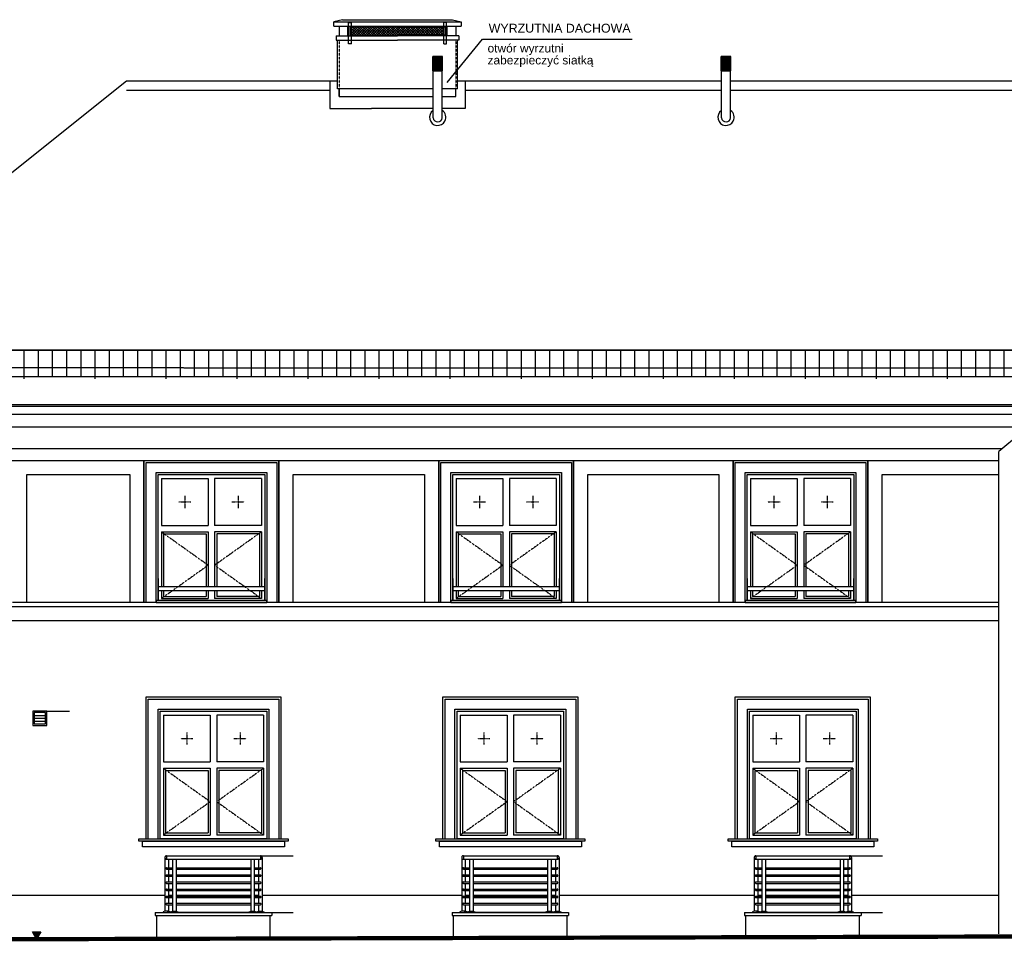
# Model space of a CAD drawing. Header units: inches. Extents: x -281236 to -70395, y 38777 to 102341.
# Tile 236 of 244: x -84571 to -83184, y 47983 to 49280. Entities that reach past the tile are written whole.
import ezdxf

# ---------------------------------------------------------------- set-up
doc = ezdxf.new("R2010")
doc.units = ezdxf.units.IN
doc.header["$MEASUREMENT"] = 0
doc.linetypes.add('DASHED', pattern=[0.75, 0.5, -0.25])
doc.linetypes.add('HIDDEN', pattern=[0.375, 0.25, -0.125])
doc.layers.get('0').update_dxf_attribs({"color": 101})
for name, color, linetype in [('Det--widok', 8, 'Continuous'), ('Fas--widok-cienka', 9, 'Continuous'), ('Fas--widok-glowna', 7, 'Continuous'), ('Fas-balustrada-widok', 64, 'Continuous'), ('Fas-kamien-hatch', 31, 'Continuous'), ('Fas-okno-hatch', 251, 'Continuous'), ('Fas-okno-widok', 8, 'Continuous'), ('Ins-kan', 54, 'Continuous'), ('L_CIENKA', 8, 'Continuous'), ('opis-drogowy', 7, 'Continuous'), ('Opis-spadki', 61, 'Continuous'), ('PRZERYWANA', 8, 'HIDDEN'), ('Pzt-uksztaltowanie terenu', 7, 'Continuous'), ('Sch-opis', 51, 'Continuous')]:
    doc.layers.add(name, color=color, linetype=linetype)
doc.styles.add('arial', font='ARIAL.TTF', dxfattribs={"width": 0.75})
doc.styles.add('TYTUL2', font='ARIAL.TTF')

# ---------------------------------------------------------------- blocks, each defined once
blk = doc.blocks.new('płotekśśśś')
at = {"layer": 'L_CIENKA'}
for p, q in [((0, 0), (200, 0)), ((0, 0), (0, -41.1)), ((200, 0), (200, -41.1)), ((0, -0.8), (200, -0.8)), ((20, -0.8), (20, -37.6)), ((40, -0.8), (40, -37.6)), ((60, -0.8), (60, -37.6)), ((80, -0.8), (80, -37.6)), ((100, -0.8), (100, -41.1)), ((120, -0.8), (120, -37.6)), ((140, -0.8), (140, -37.6)), ((160, -0.8), (160, -37.6)), ((180, -0.8), (180, -37.6)), ((0, -20.8), (0, -22.6)), ((0, -37.6), (200, -37.6))]:
    blk.add_line(p, q, dxfattribs=at)

msp = doc.modelspace()

# ---------------------------------------------------------------- hatches: boundary and pattern name
at = {"layer": 'Fas-okno-widok'}
h = msp.add_hatch(dxfattribs=at)
h.set_pattern_fill('ANSI32', color=256, scale=0.2, angle=45, style=0)
h.set_pattern_definition([(90, (296666.3265, 102357.4265), (-1.905, 3e-16), []), (90, (296666.9615, 102358.0615), (-1.905, 3e-16), [])])
h.paths.add_polyline_path([(-83975.28, 49228.31), (-83989.28, 49228.31), (-83989.28, 49208.31), (-83975.28, 49208.31)])
h = msp.add_hatch(dxfattribs=at)
h.set_pattern_fill('ANSI32', color=256, scale=0.2, angle=45, style=0)
h.set_pattern_definition([(90, (297072.3265, 102357.4265), (-1.905, 3e-16), []), (90, (297072.9615, 102358.0615), (-1.905, 3e-16), [])])
h.paths.add_polyline_path([(-83569.28, 49228.31), (-83583.28, 49228.31), (-83583.28, 49208.31), (-83569.28, 49208.31)])
at = {"layer": 'L_CIENKA'}
h = msp.add_hatch(dxfattribs=at)
h.set_pattern_fill('ANSI37', color=256, scale=20, angle=-90, style=0)
h.set_pattern_definition([(225, (-185094.352, -16501.8506), (-1.767766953, 1.767766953), []), (135, (-185094.352, -16501.8506), (1.767766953, 1.767766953), [])])
h.paths.add_polyline_path([(-84105.78, 49270.26), (-84038.78, 49270.26), (-83973.78, 49270.26), (-83973.78, 49258.26), (-84038.78, 49258.26), (-84105.78, 49258.26)])
at = {"layer": 'opis-drogowy'}
msp.add_hatch(color=7, dxfattribs=at).paths.add_polyline_path([(-84540.94, 47996.06), (-84546.94, 47985.66), (-84552.94, 47996.06)])

# ---------------------------------------------------------------- linework, layer by layer
at = {"layer": 'Det--widok', "ltscale": 2}
for points in [[(-84532.43, 48306.73), (-84500.72, 48306.73)], [(-84231.93, 48103.15), (-84185.74, 48103.15)], [(-83402.17, 48103.15), (-83355.99, 48103.15)], [(-84229.43, 48023.2), (-84185.74, 48023.2)], [(-83399.67, 48023.2), (-83355.99, 48023.2)]]:
    msp.add_lwpolyline(points, dxfattribs=at)
at = {"layer": 'Fas--widok-cienka'}
for p, q in [((-84560.82, 48459.7), (-84560.82, 48639.7)), ((-84560.82, 48639.7), (-84415.81, 48639.7)), ((-84415.81, 48639.7), (-84415.81, 48459.7)), ((-84585.82, 48434.36), (-83192.29, 48434.36)), ((-84978.76, 48047.55), (-84366.43, 48047.55)), ((-84229.43, 48047.55), (-83948.43, 48047.55)), ((-83811.43, 48047.55), (-83536.67, 48047.55)), ((-83399.67, 48047.55), (-83192.29, 48047.55)), ((-84379.93, 48023.2), (-84215.93, 48023.2)), ((-84379.93, 48023.2), (-84379.93, 48019.2)), ((-84379.93, 48019.2), (-84215.93, 48019.2)), ((-84377.93, 47987.27), (-84377.93, 48019.2)), ((-84217.93, 47987.71), (-84217.93, 48019.2)), ((-84215.93, 48023.2), (-84215.93, 48019.2)), ((-83961.93, 48023.2), (-83797.93, 48023.2)), ((-83961.93, 48023.2), (-83961.93, 48019.2)), ((-83961.93, 48019.2), (-83797.93, 48019.2)), ((-83959.93, 47987.27), (-83959.93, 48019.2)), ((-83799.93, 47987.71), (-83799.93, 48019.2)), ((-83797.93, 48023.2), (-83797.93, 48019.2)), ((-83550.17, 48023.2), (-83386.17, 48023.2)), ((-83550.17, 48023.2), (-83550.17, 48019.2)), ((-83550.17, 48019.2), (-83386.17, 48019.2)), ((-83548.17, 47987.27), (-83548.17, 48019.2)), ((-83388.17, 47987.71), (-83388.17, 48019.2)), ((-83386.17, 48023.2), (-83386.17, 48019.2))]:
    msp.add_line(p, q, dxfattribs=at)
for points in [[(-84947.94, 48707.23), (-83161.47, 48707.23)], [(-83187.54, 48676.23), (-84969.56, 48676.23)], [(-84585.82, 48659.7), (-84395.81, 48659.7), (-84395.81, 48459.7)], [(-84395.81, 48459.7), (-84395.81, 48659.7), (-84205.81, 48659.7), (-84205.81, 48459.7)], [(-84392.81, 48459.7), (-84392.81, 48656.7), (-84208.81, 48656.7), (-84208.81, 48459.7)], [(-84205.81, 48459.7), (-84205.81, 48659.7), (-83980.86, 48659.7), (-83980.86, 48459.7)], [(-83980.86, 48459.7), (-83980.86, 48659.7), (-83790.86, 48659.7), (-83790.86, 48459.7)], [(-83977.86, 48459.7), (-83977.86, 48656.7), (-83793.86, 48656.7), (-83793.86, 48459.7)], [(-83790.86, 48459.7), (-83790.86, 48659.7), (-83566.36, 48659.7), (-83566.36, 48459.7)], [(-83566.36, 48459.7), (-83566.36, 48659.7), (-83376.36, 48659.7), (-83376.36, 48459.7)], [(-83563.36, 48459.7), (-83563.36, 48656.7), (-83379.36, 48656.7), (-83379.36, 48459.7)], [(-83376.36, 48459.7), (-83376.36, 48659.7), (-83192.29, 48659.7)], [(-84378.81, 48459.7), (-84378.81, 48642.7), (-84222.81, 48642.7), (-84222.81, 48459.7)], [(-84185.81, 48459.7), (-84185.81, 48639.7), (-84000.86, 48639.7), (-84000.86, 48459.7)], [(-83963.86, 48459.7), (-83963.86, 48642.7), (-83807.86, 48642.7), (-83807.86, 48459.7)], [(-83770.86, 48459.7), (-83770.86, 48639.7), (-83586.36, 48639.7), (-83586.36, 48459.7)], [(-83549.36, 48459.7), (-83549.36, 48642.7), (-83393.36, 48642.7), (-83393.36, 48459.7)], [(-83356.36, 48459.7), (-83356.36, 48639.7), (-83192.29, 48639.7)], [(-83192.29, 48459.7), (-84580.99, 48459.7)], [(-83192.29, 48453.7), (-84582.22, 48453.7)], [(-84392.93, 48126.73), (-84392.93, 48326.73), (-84202.93, 48326.73), (-84202.93, 48126.73)], [(-84389.93, 48126.73), (-84389.93, 48323.73), (-84205.93, 48323.73), (-84205.93, 48126.73)], [(-83974.93, 48126.73), (-83974.93, 48326.73), (-83784.93, 48326.73), (-83784.93, 48126.73)], [(-83971.93, 48126.73), (-83971.93, 48323.73), (-83787.93, 48323.73), (-83787.93, 48126.73)], [(-83563.17, 48126.73), (-83563.17, 48326.73), (-83373.17, 48326.73), (-83373.17, 48126.73)], [(-83560.17, 48126.73), (-83560.17, 48323.73), (-83376.17, 48323.73), (-83376.17, 48126.73)], [(-84375.93, 48126.73), (-84375.93, 48309.73), (-84219.93, 48309.73), (-84219.93, 48126.73)], [(-83957.93, 48126.73), (-83957.93, 48309.73), (-83801.93, 48309.73), (-83801.93, 48126.73)], [(-83546.17, 48126.73), (-83546.17, 48309.73), (-83390.17, 48309.73), (-83390.17, 48126.73)], [(-84202.93, 48126.73), (-84192.93, 48126.73), (-84192.93, 48123.73), (-84392.93, 48123.73), (-84402.93, 48123.73), (-84402.93, 48126.73), (-84202.93, 48126.73)], [(-83784.93, 48126.73), (-83774.93, 48126.73), (-83774.93, 48123.73), (-83974.93, 48123.73), (-83984.93, 48123.73), (-83984.93, 48126.73), (-83784.93, 48126.73)], [(-83373.17, 48126.73), (-83363.17, 48126.73), (-83363.17, 48123.73), (-83563.17, 48123.73), (-83573.17, 48123.73), (-83573.17, 48126.73), (-83373.17, 48126.73)], [(-84241.43, 48023.2), (-84354.43, 48023.2)], [(-83411.67, 48023.2), (-83524.67, 48023.2)]]:
    msp.add_lwpolyline(points, dxfattribs=at)
for points in [[(-84197.93, 48115.73), (-84397.93, 48115.73), (-84397.93, 48123.73), (-84197.93, 48123.73)], [(-83779.93, 48115.73), (-83979.93, 48115.73), (-83979.93, 48123.73), (-83779.93, 48123.73)], [(-83368.17, 48115.73), (-83568.17, 48115.73), (-83568.17, 48123.73), (-83368.17, 48123.73)]]:
    msp.add_lwpolyline(points, close=True, dxfattribs=at)
at = {"layer": 'Fas--widok-glowna'}
for points in [[(-84123.28, 49193.86), (-84420.64, 49193.86), (-84924.84, 48790.5)], [(-83582.68, 49193.86), (-83954.28, 49193.86)], [(-83083.68, 49193.86), (-83569.79, 49193.86)]]:
    msp.add_lwpolyline(points, dxfattribs=at)
at = {"layer": 'Fas-balustrada-widok'}
for p, q in [((-84366.43, 48100.7), (-84366.43, 48024.95)), ((-84366.43, 48098.2), (-84366.43, 48024.95)), ((-84363.93, 48103.2), (-84363.93, 48098.2)), ((-84361.43, 48098.2), (-84361.43, 48086.2)), ((-84355.43, 48098.2), (-84355.43, 48024.95)), ((-84355.43, 48098.2), (-84355.43, 48024.95)), ((-84350.43, 48098.2), (-84350.43, 48024.95)), ((-84245.43, 48098.2), (-84245.43, 48024.95)), ((-84240.43, 48098.2), (-84240.43, 48024.95)), ((-84240.43, 48098.2), (-84240.43, 48024.95)), ((-84234.43, 48098.2), (-84234.43, 48086.2)), ((-84231.93, 48103.2), (-84231.93, 48098.2)), ((-84229.43, 48100.7), (-84229.43, 48024.95)), ((-84229.43, 48098.2), (-84229.43, 48024.95)), ((-83948.43, 48100.7), (-83948.43, 48024.95)), ((-83948.43, 48098.2), (-83948.43, 48024.95)), ((-83945.93, 48103.2), (-83945.93, 48098.2)), ((-83943.43, 48098.2), (-83943.43, 48086.2)), ((-83937.43, 48098.2), (-83937.43, 48024.95)), ((-83937.43, 48098.2), (-83937.43, 48024.95)), ((-83932.43, 48098.2), (-83932.43, 48024.95)), ((-83827.43, 48098.2), (-83827.43, 48024.95)), ((-83822.43, 48098.2), (-83822.43, 48024.95)), ((-83822.43, 48098.2), (-83822.43, 48024.95)), ((-83816.43, 48098.2), (-83816.43, 48086.2)), ((-83813.93, 48103.2), (-83813.93, 48098.2)), ((-83811.43, 48100.7), (-83811.43, 48024.95)), ((-83811.43, 48098.2), (-83811.43, 48024.95)), ((-83536.67, 48100.7), (-83536.67, 48024.95)), ((-83536.67, 48098.2), (-83536.67, 48024.95)), ((-83534.17, 48103.2), (-83534.17, 48098.2)), ((-83531.67, 48098.2), (-83531.67, 48086.2)), ((-83525.67, 48098.2), (-83525.67, 48024.95)), ((-83525.67, 48098.2), (-83525.67, 48024.95)), ((-83520.67, 48098.2), (-83520.67, 48024.95)), ((-83415.67, 48098.2), (-83415.67, 48024.95)), ((-83410.67, 48098.2), (-83410.67, 48024.95)), ((-83410.67, 48098.2), (-83410.67, 48024.95)), ((-83404.67, 48098.2), (-83404.67, 48086.2)), ((-83402.17, 48103.2), (-83402.17, 48098.2)), ((-83399.67, 48100.7), (-83399.67, 48024.95)), ((-83399.67, 48098.2), (-83399.67, 48024.95)), ((-84361.43, 48084.2), (-84361.43, 48076.2)), ((-84234.43, 48084.2), (-84234.43, 48076.2)), ((-83943.43, 48084.2), (-83943.43, 48076.2)), ((-83816.43, 48084.2), (-83816.43, 48076.2)), ((-83531.67, 48084.2), (-83531.67, 48076.2)), ((-83404.67, 48084.2), (-83404.67, 48076.2)), ((-84361.43, 48074.2), (-84361.43, 48066.2)), ((-84234.43, 48074.2), (-84234.43, 48066.2)), ((-83943.43, 48074.2), (-83943.43, 48066.2)), ((-83816.43, 48074.2), (-83816.43, 48066.2)), ((-83531.67, 48074.2), (-83531.67, 48066.2)), ((-83404.67, 48074.2), (-83404.67, 48066.2)), ((-84361.43, 48064.2), (-84361.43, 48056.2)), ((-84361.43, 48054.2), (-84361.43, 48046.2)), ((-84234.43, 48064.2), (-84234.43, 48056.2)), ((-84234.43, 48054.2), (-84234.43, 48046.2)), ((-83943.43, 48064.2), (-83943.43, 48056.2)), ((-83943.43, 48054.2), (-83943.43, 48046.2)), ((-83816.43, 48064.2), (-83816.43, 48056.2)), ((-83816.43, 48054.2), (-83816.43, 48046.2)), ((-83531.67, 48064.2), (-83531.67, 48056.2)), ((-83531.67, 48054.2), (-83531.67, 48046.2)), ((-83404.67, 48064.2), (-83404.67, 48056.2)), ((-83404.67, 48054.2), (-83404.67, 48046.2)), ((-84361.43, 48047.55), (-84355.43, 48047.55)), ((-84361.43, 48047.55), (-84355.43, 48047.55)), ((-84361.43, 48044.2), (-84361.43, 48036.2)), ((-84350.43, 48047.55), (-84245.43, 48047.55)), ((-84350.43, 48047.55), (-84245.43, 48047.55)), ((-84240.43, 48047.55), (-84234.43, 48047.55)), ((-84240.43, 48047.55), (-84234.43, 48047.55)), ((-84234.43, 48044.2), (-84234.43, 48036.2)), ((-83943.43, 48047.55), (-83937.43, 48047.55)), ((-83943.43, 48047.55), (-83937.43, 48047.55)), ((-83943.43, 48044.2), (-83943.43, 48036.2)), ((-83932.43, 48047.55), (-83827.43, 48047.55)), ((-83932.43, 48047.55), (-83827.43, 48047.55)), ((-83822.43, 48047.55), (-83816.43, 48047.55)), ((-83822.43, 48047.55), (-83816.43, 48047.55)), ((-83816.43, 48044.2), (-83816.43, 48036.2)), ((-83531.67, 48047.55), (-83525.67, 48047.55)), ((-83531.67, 48047.55), (-83525.67, 48047.55)), ((-83531.67, 48047.55), (-83525.67, 48047.55)), ((-83531.67, 48047.55), (-83525.67, 48047.55)), ((-83531.67, 48044.2), (-83531.67, 48036.2)), ((-83520.67, 48047.55), (-83415.67, 48047.55)), ((-83520.67, 48047.55), (-83415.67, 48047.55)), ((-83520.67, 48047.55), (-83415.67, 48047.55)), ((-83520.67, 48047.55), (-83415.67, 48047.55)), ((-83410.67, 48047.55), (-83404.67, 48047.55)), ((-83410.67, 48047.55), (-83404.67, 48047.55)), ((-83410.67, 48047.55), (-83404.67, 48047.55)), ((-83410.67, 48047.55), (-83404.67, 48047.55)), ((-83404.67, 48044.2), (-83404.67, 48036.2)), ((-84361.43, 48034.2), (-84361.43, 48024.95)), ((-84234.43, 48034.2), (-84234.43, 48024.95)), ((-83943.43, 48034.2), (-83943.43, 48024.95)), ((-83816.43, 48034.2), (-83816.43, 48024.95)), ((-83531.67, 48034.2), (-83531.67, 48024.95)), ((-83404.67, 48034.2), (-83404.67, 48024.95))]:
    msp.add_line(p, q, dxfattribs=at)
for points in [[(-84375.81, 48476.61), (-84225.81, 48476.61), (-84225.81, 48481.61), (-84375.81, 48481.61)], [(-83960.86, 48476.61), (-83810.86, 48476.61), (-83810.86, 48481.61), (-83960.86, 48481.61)], [(-83546.36, 48476.61), (-83396.36, 48476.61), (-83396.36, 48481.61), (-83546.36, 48481.61)]]:
    msp.add_lwpolyline(points, close=True, dxfattribs=at)
for points in [[(-84363.93, 48103.2), (-84231.93, 48103.2)], [(-84363.93, 48098.2), (-84231.93, 48098.2)], [(-83945.93, 48103.2), (-83813.93, 48103.2)], [(-83945.93, 48098.2), (-83813.93, 48098.2)], [(-83534.17, 48103.2), (-83402.17, 48103.2)], [(-83534.17, 48098.2), (-83402.17, 48098.2)], [(-84363.93, 48086.2), (-84355.43, 48086.2)], [(-84363.93, 48084.2), (-84355.43, 48084.2)], [(-84350.43, 48086.2), (-84245.43, 48086.2)], [(-84350.43, 48084.2), (-84245.43, 48084.2)], [(-84240.43, 48086.2), (-84231.93, 48086.2)], [(-84240.43, 48084.2), (-84231.93, 48084.2)], [(-83945.93, 48086.2), (-83937.43, 48086.2)], [(-83945.93, 48084.2), (-83937.43, 48084.2)], [(-83932.43, 48086.2), (-83827.43, 48086.2)], [(-83932.43, 48084.2), (-83827.43, 48084.2)], [(-83822.43, 48086.2), (-83813.93, 48086.2)], [(-83822.43, 48084.2), (-83813.93, 48084.2)], [(-83534.17, 48086.2), (-83525.67, 48086.2)], [(-83534.17, 48084.2), (-83525.67, 48084.2)], [(-83520.67, 48086.2), (-83415.67, 48086.2)], [(-83520.67, 48084.2), (-83415.67, 48084.2)], [(-83410.67, 48086.2), (-83402.17, 48086.2)], [(-83410.67, 48084.2), (-83402.17, 48084.2)], [(-84363.93, 48076.2), (-84355.43, 48076.2)], [(-84363.93, 48074.2), (-84355.43, 48074.2)], [(-84350.43, 48076.2), (-84245.43, 48076.2)], [(-84350.43, 48074.2), (-84245.43, 48074.2)], [(-84240.43, 48076.2), (-84231.93, 48076.2)], [(-84240.43, 48074.2), (-84231.93, 48074.2)], [(-83945.93, 48076.2), (-83937.43, 48076.2)], [(-83945.93, 48074.2), (-83937.43, 48074.2)], [(-83932.43, 48076.2), (-83827.43, 48076.2)], [(-83932.43, 48074.2), (-83827.43, 48074.2)], [(-83822.43, 48076.2), (-83813.93, 48076.2)], [(-83822.43, 48074.2), (-83813.93, 48074.2)], [(-83534.17, 48076.2), (-83525.67, 48076.2)], [(-83534.17, 48074.2), (-83525.67, 48074.2)], [(-83520.67, 48076.2), (-83415.67, 48076.2)], [(-83520.67, 48074.2), (-83415.67, 48074.2)], [(-83410.67, 48076.2), (-83402.17, 48076.2)], [(-83410.67, 48074.2), (-83402.17, 48074.2)], [(-84363.93, 48066.2), (-84355.43, 48066.2)], [(-84363.93, 48064.2), (-84355.43, 48064.2)], [(-84363.93, 48056.2), (-84355.43, 48056.2)], [(-84363.93, 48054.2), (-84355.43, 48054.2)], [(-84350.43, 48066.2), (-84245.43, 48066.2)], [(-84350.43, 48064.2), (-84245.43, 48064.2)], [(-84350.43, 48056.2), (-84245.43, 48056.2)], [(-84350.43, 48054.2), (-84245.43, 48054.2)], [(-84240.43, 48066.2), (-84231.93, 48066.2)], [(-84240.43, 48064.2), (-84231.93, 48064.2)], [(-84240.43, 48056.2), (-84231.93, 48056.2)], [(-84240.43, 48054.2), (-84231.93, 48054.2)], [(-83945.93, 48066.2), (-83937.43, 48066.2)], [(-83945.93, 48064.2), (-83937.43, 48064.2)], [(-83945.93, 48056.2), (-83937.43, 48056.2)], [(-83945.93, 48054.2), (-83937.43, 48054.2)], [(-83932.43, 48066.2), (-83827.43, 48066.2)], [(-83932.43, 48064.2), (-83827.43, 48064.2)], [(-83932.43, 48056.2), (-83827.43, 48056.2)], [(-83932.43, 48054.2), (-83827.43, 48054.2)], [(-83822.43, 48066.2), (-83813.93, 48066.2)], [(-83822.43, 48064.2), (-83813.93, 48064.2)], [(-83822.43, 48056.2), (-83813.93, 48056.2)], [(-83822.43, 48054.2), (-83813.93, 48054.2)], [(-83534.17, 48066.2), (-83525.67, 48066.2)], [(-83534.17, 48064.2), (-83525.67, 48064.2)], [(-83534.17, 48056.2), (-83525.67, 48056.2)], [(-83534.17, 48054.2), (-83525.67, 48054.2)], [(-83520.67, 48066.2), (-83415.67, 48066.2)], [(-83520.67, 48064.2), (-83415.67, 48064.2)], [(-83520.67, 48056.2), (-83415.67, 48056.2)], [(-83520.67, 48054.2), (-83415.67, 48054.2)], [(-83410.67, 48066.2), (-83402.17, 48066.2)], [(-83410.67, 48064.2), (-83402.17, 48064.2)], [(-83410.67, 48056.2), (-83402.17, 48056.2)], [(-83410.67, 48054.2), (-83402.17, 48054.2)], [(-84363.93, 48046.2), (-84355.43, 48046.2)], [(-84363.93, 48044.2), (-84355.43, 48044.2)], [(-84350.43, 48046.2), (-84245.43, 48046.2)], [(-84350.43, 48044.2), (-84245.43, 48044.2)], [(-84240.43, 48046.2), (-84231.93, 48046.2)], [(-84240.43, 48044.2), (-84231.93, 48044.2)], [(-83945.93, 48046.2), (-83937.43, 48046.2)], [(-83945.93, 48044.2), (-83937.43, 48044.2)], [(-83932.43, 48046.2), (-83827.43, 48046.2)], [(-83932.43, 48044.2), (-83827.43, 48044.2)], [(-83822.43, 48046.2), (-83813.93, 48046.2)], [(-83822.43, 48044.2), (-83813.93, 48044.2)], [(-83534.17, 48046.2), (-83525.67, 48046.2)], [(-83534.17, 48044.2), (-83525.67, 48044.2)], [(-83520.67, 48046.2), (-83415.67, 48046.2)], [(-83520.67, 48044.2), (-83415.67, 48044.2)], [(-83410.67, 48046.2), (-83402.17, 48046.2)], [(-83410.67, 48044.2), (-83402.17, 48044.2)], [(-84363.93, 48036.2), (-84355.43, 48036.2)], [(-84363.93, 48034.2), (-84355.43, 48034.2)], [(-84350.43, 48036.2), (-84245.43, 48036.2)], [(-84350.43, 48034.2), (-84245.43, 48034.2)], [(-84240.43, 48036.2), (-84231.93, 48036.2)], [(-84240.43, 48034.2), (-84231.93, 48034.2)], [(-83945.93, 48036.2), (-83937.43, 48036.2)], [(-83945.93, 48034.2), (-83937.43, 48034.2)], [(-83932.43, 48036.2), (-83827.43, 48036.2)], [(-83932.43, 48034.2), (-83827.43, 48034.2)], [(-83822.43, 48036.2), (-83813.93, 48036.2)], [(-83822.43, 48034.2), (-83813.93, 48034.2)], [(-83534.17, 48036.2), (-83525.67, 48036.2)], [(-83534.17, 48034.2), (-83525.67, 48034.2)], [(-83520.67, 48036.2), (-83415.67, 48036.2)], [(-83520.67, 48034.2), (-83415.67, 48034.2)], [(-83410.67, 48036.2), (-83402.17, 48036.2)], [(-83410.67, 48034.2), (-83402.17, 48034.2)], [(-84357.43, 48023.2), (-84362.93, 48023.2)], [(-83939.43, 48023.2), (-83944.93, 48023.2)], [(-83823.43, 48023.2), (-83936.43, 48023.2)], [(-83527.67, 48023.2), (-83533.17, 48023.2)]]:
    msp.add_lwpolyline(points, dxfattribs=at)
for points in [[(-84368.93, 48023.2), (-84358.93, 48023.2), (-84358.93, 48024.2, 0.1994429), (-84368.93, 48024.2)], [(-84347.93, 48023.2), (-84357.93, 48023.2), (-84357.93, 48024.2, -0.1994429), (-84347.93, 48024.2)], [(-84237.93, 48023.2), (-84247.93, 48023.2), (-84247.93, 48024.2, -0.1994429), (-84237.93, 48024.2)], [(-84226.93, 48023.2), (-84236.93, 48023.2), (-84236.93, 48024.2, -0.1994429), (-84226.93, 48024.2)], [(-83950.93, 48023.2), (-83940.93, 48023.2), (-83940.93, 48024.2, 0.1994429), (-83950.93, 48024.2)], [(-83929.93, 48023.2), (-83939.93, 48023.2), (-83939.93, 48024.2, -0.1994429), (-83929.93, 48024.2)], [(-83819.93, 48023.2), (-83829.93, 48023.2), (-83829.93, 48024.2, -0.1994429), (-83819.93, 48024.2)], [(-83808.93, 48023.2), (-83818.93, 48023.2), (-83818.93, 48024.2, -0.1994429), (-83808.93, 48024.2)], [(-83539.17, 48023.2), (-83529.17, 48023.2), (-83529.17, 48024.2, 0.1994429), (-83539.17, 48024.2)], [(-83518.17, 48023.2), (-83528.17, 48023.2), (-83528.17, 48024.2, -0.1994429), (-83518.17, 48024.2)], [(-83408.17, 48023.2), (-83418.17, 48023.2), (-83418.17, 48024.2, -0.1994429), (-83408.17, 48024.2)], [(-83397.17, 48023.2), (-83407.17, 48023.2), (-83407.17, 48024.2, -0.1994429), (-83397.17, 48024.2)]]:
    msp.add_lwpolyline(points, format="xyb", close=True, dxfattribs=at)
for centre, radius, start, end in [((-84363.93, 48100.7), 2.5, 89.99795, 270), ((-84231.93, 48100.7), 2.5, 270, 90.00205), ((-83945.93, 48100.7), 2.5, 89.99795, 270), ((-83813.93, 48100.7), 2.5, 270, 90.00205), ((-83534.17, 48100.7), 2.5, 89.99795, 270), ((-83402.17, 48100.7), 2.5, 270, 90.00205), ((-84363.93, 48085.2), 1, 90, 270), ((-84231.93, 48085.2), 1, 270, 90), ((-83945.93, 48085.2), 1, 90, 270), ((-83813.93, 48085.2), 1, 270, 90), ((-83534.17, 48085.2), 1, 90, 270), ((-83402.17, 48085.2), 1, 270, 90), ((-84363.93, 48075.2), 1, 90, 270), ((-84231.93, 48075.2), 1, 270, 90), ((-83945.93, 48075.2), 1, 90, 270), ((-83813.93, 48075.2), 1, 270, 90), ((-83534.17, 48075.2), 1, 90, 270), ((-83402.17, 48075.2), 1, 270, 90), ((-84363.93, 48065.2), 1, 90, 270), ((-84363.93, 48055.2), 1, 90, 270), ((-84231.93, 48065.2), 1, 270, 90), ((-84231.93, 48055.2), 1, 270, 90), ((-83945.93, 48065.2), 1, 90, 270), ((-83945.93, 48055.2), 1, 90, 270), ((-83813.93, 48065.2), 1, 270, 90), ((-83813.93, 48055.2), 1, 270, 90), ((-83534.17, 48065.2), 1, 90, 270), ((-83534.17, 48055.2), 1, 90, 270), ((-83402.17, 48065.2), 1, 270, 90), ((-83402.17, 48055.2), 1, 270, 90), ((-84363.93, 48045.2), 1, 90, 270), ((-84231.93, 48045.2), 1, 270, 90), ((-83945.93, 48045.2), 1, 90, 270), ((-83813.93, 48045.2), 1, 270, 90), ((-83534.17, 48045.2), 1, 90, 270), ((-83402.17, 48045.2), 1, 270, 90), ((-84363.93, 48035.2), 1, 90, 270), ((-84231.93, 48035.2), 1, 270, 90), ((-83945.93, 48035.2), 1, 90, 270), ((-83813.93, 48035.2), 1, 270, 90), ((-83534.17, 48035.2), 1, 90, 270), ((-83402.17, 48035.2), 1, 270, 90)]:
    msp.add_arc(centre, radius, start, end, dxfattribs=at)
at = {"layer": 'Fas-kamien-hatch'}
for points in [[(-84378.81, 48459.7), (-84222.81, 48459.7), (-84222.81, 48462.7), (-84378.81, 48462.7)], [(-83963.86, 48459.7), (-83807.86, 48459.7), (-83807.86, 48462.7), (-83963.86, 48462.7)], [(-83549.36, 48459.7), (-83393.36, 48459.7), (-83393.36, 48462.7), (-83549.36, 48462.7)]]:
    msp.add_lwpolyline(points, close=True, dxfattribs=at)
at = {"layer": 'Fas-okno-hatch', "linetype": 'DASHED', "ltscale": 0.2}
for p, q in [((-84338.31, 48609.84), (-84338.31, 48592.56)), ((-84263.31, 48609.84), (-84263.31, 48592.56)), ((-83923.36, 48609.84), (-83923.36, 48592.56)), ((-83848.36, 48609.84), (-83848.36, 48592.56)), ((-83508.86, 48609.84), (-83508.86, 48592.56)), ((-83433.86, 48609.84), (-83433.86, 48592.56)), ((-84346.95, 48601.2), (-84329.67, 48601.2)), ((-84271.95, 48601.2), (-84254.67, 48601.2)), ((-83932, 48601.2), (-83914.72, 48601.2)), ((-83857, 48601.2), (-83839.72, 48601.2)), ((-83517.5, 48601.2), (-83500.22, 48601.2)), ((-83442.5, 48601.2), (-83425.22, 48601.2)), ((-84335.43, 48276.87), (-84335.43, 48259.59)), ((-84260.43, 48276.87), (-84260.43, 48259.59)), ((-83917.43, 48276.87), (-83917.43, 48259.59)), ((-83842.43, 48276.87), (-83842.43, 48259.59)), ((-83505.67, 48276.87), (-83505.67, 48259.59)), ((-83430.67, 48276.87), (-83430.67, 48259.59)), ((-84344.07, 48268.23), (-84326.79, 48268.23)), ((-84269.07, 48268.23), (-84251.79, 48268.23)), ((-83926.07, 48268.23), (-83908.79, 48268.23)), ((-83851.07, 48268.23), (-83833.79, 48268.23)), ((-83514.31, 48268.23), (-83497.03, 48268.23)), ((-83439.31, 48268.23), (-83422.03, 48268.23))]:
    msp.add_line(p, q, dxfattribs=at)
for points in [[(-84371.31, 48559.2), (-84305.31, 48512.2), (-84371.31, 48465.2)], [(-84230.31, 48559.2), (-84296.31, 48512.2), (-84230.31, 48465.2)], [(-83956.36, 48559.2), (-83890.36, 48512.2), (-83956.36, 48465.2)], [(-83815.36, 48559.2), (-83881.36, 48512.2), (-83815.36, 48465.2)], [(-83541.86, 48559.2), (-83475.86, 48512.2), (-83541.86, 48465.2)], [(-83400.86, 48559.2), (-83466.86, 48512.2), (-83400.86, 48465.2)], [(-84368.43, 48226.23), (-84302.43, 48179.23), (-84368.43, 48132.23)], [(-84227.43, 48226.23), (-84293.43, 48179.23), (-84227.43, 48132.23)], [(-83950.43, 48226.23), (-83884.43, 48179.23), (-83950.43, 48132.23)], [(-83809.43, 48226.23), (-83875.43, 48179.23), (-83809.43, 48132.23)], [(-83538.67, 48226.23), (-83472.67, 48179.23), (-83538.67, 48132.23)], [(-83397.67, 48226.23), (-83463.67, 48179.23), (-83397.67, 48132.23)]]:
    msp.add_lwpolyline(points, dxfattribs=at)
at = {"layer": 'Fas-okno-widok'}
for p, q in [((-84371.31, 48568.2), (-84305.31, 48568.2)), ((-84230.31, 48568.2), (-84296.31, 48568.2)), ((-83956.36, 48568.2), (-83890.36, 48568.2)), ((-83815.36, 48568.2), (-83881.36, 48568.2)), ((-83541.86, 48568.2), (-83475.86, 48568.2)), ((-83400.86, 48568.2), (-83466.86, 48568.2)), ((-84371.31, 48559.2), (-84305.31, 48559.2)), ((-84368.31, 48556.2), (-84308.31, 48556.2)), ((-84230.31, 48559.2), (-84296.31, 48559.2)), ((-84233.31, 48556.2), (-84293.31, 48556.2)), ((-83956.36, 48559.2), (-83890.36, 48559.2)), ((-83953.36, 48556.2), (-83893.36, 48556.2)), ((-83815.36, 48559.2), (-83881.36, 48559.2)), ((-83818.36, 48556.2), (-83878.36, 48556.2)), ((-83541.86, 48559.2), (-83475.86, 48559.2)), ((-83538.86, 48556.2), (-83478.86, 48556.2)), ((-83400.86, 48559.2), (-83466.86, 48559.2)), ((-83403.86, 48556.2), (-83463.86, 48556.2)), ((-84550.43, 48300.73), (-84534.43, 48300.73)), ((-84550.43, 48296.73), (-84534.43, 48296.73)), ((-84550.43, 48292.73), (-84534.43, 48292.73)), ((-84368.43, 48235.23), (-84302.43, 48235.23)), ((-84227.43, 48235.23), (-84293.43, 48235.23)), ((-83950.43, 48235.23), (-83884.43, 48235.23)), ((-83809.43, 48235.23), (-83875.43, 48235.23)), ((-83538.67, 48235.23), (-83472.67, 48235.23)), ((-83397.67, 48235.23), (-83463.67, 48235.23)), ((-84368.43, 48226.23), (-84302.43, 48226.23)), ((-84365.43, 48223.23), (-84305.43, 48223.23)), ((-84227.43, 48226.23), (-84293.43, 48226.23)), ((-84230.43, 48223.23), (-84290.43, 48223.23)), ((-83950.43, 48226.23), (-83884.43, 48226.23)), ((-83947.43, 48223.23), (-83887.43, 48223.23)), ((-83809.43, 48226.23), (-83875.43, 48226.23)), ((-83812.43, 48223.23), (-83872.43, 48223.23)), ((-83538.67, 48226.23), (-83472.67, 48226.23)), ((-83535.67, 48223.23), (-83475.67, 48223.23)), ((-83397.67, 48226.23), (-83463.67, 48226.23)), ((-83400.67, 48223.23), (-83460.67, 48223.23))]:
    msp.add_line(p, q, dxfattribs=at)
for points in [[(-83989.28, 49208.31), (-83975.28, 49208.31), (-83975.28, 49228.31), (-83989.28, 49228.31)], [(-83583.28, 49208.31), (-83569.28, 49208.31), (-83569.28, 49228.31), (-83583.28, 49228.31)], [(-84552.43, 48286.73), (-84532.43, 48286.73), (-84532.43, 48306.73), (-84552.43, 48306.73)], [(-84550.43, 48288.73), (-84534.43, 48288.73), (-84534.43, 48304.73), (-84550.43, 48304.73)]]:
    msp.add_lwpolyline(points, close=True, dxfattribs=at)
for points in [[(-84375.81, 48462.7), (-84375.81, 48639.7), (-84225.81, 48639.7), (-84225.81, 48462.7)], [(-84225.81, 48639.7), (-84225.81, 48634.2)], [(-83960.86, 48462.7), (-83960.86, 48639.7), (-83810.86, 48639.7), (-83810.86, 48462.7)], [(-83810.86, 48639.7), (-83810.86, 48634.2)], [(-83546.36, 48462.7), (-83546.36, 48639.7), (-83396.36, 48639.7), (-83396.36, 48462.7)], [(-83396.36, 48639.7), (-83396.36, 48634.2)], [(-84371.31, 48634.2), (-84305.31, 48634.2)], [(-84371.31, 48634.2), (-84371.31, 48568.2)], [(-84305.31, 48634.2), (-84305.31, 48568.2)], [(-84296.31, 48634.2), (-84296.31, 48568.2)], [(-84230.31, 48634.2), (-84296.31, 48634.2)], [(-84230.31, 48634.2), (-84230.31, 48568.2)], [(-83956.36, 48634.2), (-83890.36, 48634.2)], [(-83956.36, 48634.2), (-83956.36, 48568.2)], [(-83890.36, 48634.2), (-83890.36, 48568.2)], [(-83881.36, 48634.2), (-83881.36, 48568.2)], [(-83815.36, 48634.2), (-83881.36, 48634.2)], [(-83815.36, 48634.2), (-83815.36, 48568.2)], [(-83541.86, 48634.2), (-83475.86, 48634.2)], [(-83541.86, 48634.2), (-83541.86, 48568.2)], [(-83475.86, 48634.2), (-83475.86, 48568.2)], [(-83466.86, 48634.2), (-83466.86, 48568.2)], [(-83400.86, 48634.2), (-83466.86, 48634.2)], [(-83400.86, 48634.2), (-83400.86, 48568.2)], [(-84371.31, 48559.2), (-84371.31, 48481.61)], [(-84368.31, 48556.2), (-84368.31, 48481.61)], [(-84308.31, 48556.2), (-84308.31, 48481.61)], [(-84305.31, 48559.2), (-84305.31, 48481.61)], [(-84296.31, 48559.2), (-84296.31, 48481.61)], [(-84293.31, 48556.2), (-84293.31, 48481.61)], [(-84233.31, 48556.2), (-84233.31, 48481.61)], [(-84230.31, 48559.2), (-84230.31, 48481.61)], [(-83956.36, 48559.2), (-83956.36, 48481.61)], [(-83953.36, 48556.2), (-83953.36, 48481.61)], [(-83893.36, 48556.2), (-83893.36, 48481.61)], [(-83890.36, 48559.2), (-83890.36, 48481.61)], [(-83881.36, 48559.2), (-83881.36, 48481.61)], [(-83878.36, 48556.2), (-83878.36, 48481.61)], [(-83818.36, 48556.2), (-83818.36, 48481.61)], [(-83815.36, 48559.2), (-83815.36, 48481.61)], [(-83541.86, 48559.2), (-83541.86, 48481.61)], [(-83538.86, 48556.2), (-83538.86, 48481.61)], [(-83478.86, 48556.2), (-83478.86, 48481.61)], [(-83475.86, 48559.2), (-83475.86, 48481.61)], [(-83466.86, 48559.2), (-83466.86, 48481.61)], [(-83463.86, 48556.2), (-83463.86, 48481.61)], [(-83403.86, 48556.2), (-83403.86, 48481.61)], [(-83400.86, 48559.2), (-83400.86, 48481.61)], [(-84375.81, 48493.63), (-84375.81, 48462.7)], [(-84371.31, 48493.63), (-84371.31, 48493.61)], [(-84368.31, 48493.63), (-84368.31, 48493.61)], [(-84308.31, 48493.63), (-84308.31, 48493.61)], [(-84305.31, 48493.63), (-84305.31, 48493.61)], [(-84296.31, 48493.63), (-84296.31, 48493.61)], [(-84293.31, 48493.63), (-84293.31, 48493.61)], [(-84233.31, 48493.63), (-84233.31, 48493.61)], [(-84230.31, 48493.63), (-84230.31, 48493.61)], [(-84225.81, 48462.7), (-84225.81, 48493.63)], [(-83960.86, 48493.63), (-83960.86, 48462.7)], [(-83956.36, 48493.63), (-83956.36, 48493.61)], [(-83953.36, 48493.63), (-83953.36, 48493.61)], [(-83893.36, 48493.63), (-83893.36, 48493.61)], [(-83890.36, 48493.63), (-83890.36, 48493.61)], [(-83881.36, 48493.63), (-83881.36, 48493.61)], [(-83878.36, 48493.63), (-83878.36, 48493.61)], [(-83818.36, 48493.63), (-83818.36, 48493.61)], [(-83815.36, 48493.63), (-83815.36, 48493.61)], [(-83810.86, 48462.7), (-83810.86, 48493.63)], [(-83546.36, 48493.63), (-83546.36, 48462.7)], [(-83541.86, 48493.63), (-83541.86, 48493.61)], [(-83538.86, 48493.63), (-83538.86, 48493.61)], [(-83478.86, 48493.63), (-83478.86, 48493.61)], [(-83475.86, 48493.63), (-83475.86, 48493.61)], [(-83466.86, 48493.63), (-83466.86, 48493.61)], [(-83463.86, 48493.63), (-83463.86, 48493.61)], [(-83403.86, 48493.63), (-83403.86, 48493.61)], [(-83400.86, 48493.63), (-83400.86, 48493.61)], [(-83396.36, 48462.7), (-83396.36, 48493.63)], [(-84371.31, 48476.61), (-84371.31, 48465.2)], [(-84368.31, 48476.61), (-84368.31, 48468.2)], [(-84308.31, 48476.61), (-84308.31, 48468.2)], [(-84305.31, 48476.61), (-84305.31, 48465.2)], [(-84296.31, 48476.61), (-84296.31, 48465.2)], [(-84293.31, 48476.61), (-84293.31, 48468.2)], [(-84233.31, 48476.61), (-84233.31, 48468.2)], [(-84230.31, 48476.61), (-84230.31, 48465.2)], [(-83956.36, 48476.61), (-83956.36, 48465.2)], [(-83953.36, 48476.61), (-83953.36, 48468.2)], [(-83893.36, 48476.61), (-83893.36, 48468.2)], [(-83890.36, 48476.61), (-83890.36, 48465.2)], [(-83881.36, 48476.61), (-83881.36, 48465.2)], [(-83878.36, 48476.61), (-83878.36, 48468.2)], [(-83818.36, 48476.61), (-83818.36, 48468.2)], [(-83815.36, 48476.61), (-83815.36, 48465.2)], [(-83541.86, 48476.61), (-83541.86, 48465.2)], [(-83538.86, 48476.61), (-83538.86, 48468.2)], [(-83478.86, 48476.61), (-83478.86, 48468.2)], [(-83475.86, 48476.61), (-83475.86, 48465.2)], [(-83466.86, 48476.61), (-83466.86, 48465.2)], [(-83463.86, 48476.61), (-83463.86, 48468.2)], [(-83403.86, 48476.61), (-83403.86, 48468.2)], [(-83400.86, 48476.61), (-83400.86, 48465.2)], [(-84375.81, 48462.7), (-84375.81, 48465.2)], [(-84225.81, 48459.7), (-84375.81, 48459.7)], [(-84375.81, 48459.7), (-84225.81, 48459.7)], [(-84371.31, 48465.2), (-84305.31, 48465.2)], [(-84368.31, 48468.2), (-84308.31, 48468.2)], [(-84230.31, 48465.2), (-84296.31, 48465.2)], [(-84233.31, 48468.2), (-84293.31, 48468.2)], [(-83960.86, 48462.7), (-83960.86, 48465.2)], [(-83956.36, 48465.2), (-83890.36, 48465.2)], [(-83953.36, 48468.2), (-83893.36, 48468.2)], [(-83815.36, 48465.2), (-83881.36, 48465.2)], [(-83818.36, 48468.2), (-83878.36, 48468.2)], [(-83546.36, 48462.7), (-83546.36, 48465.2)], [(-83541.86, 48465.2), (-83475.86, 48465.2)], [(-83538.86, 48468.2), (-83478.86, 48468.2)], [(-83400.86, 48465.2), (-83466.86, 48465.2)], [(-83403.86, 48468.2), (-83463.86, 48468.2)], [(-84222.93, 48126.73), (-84372.93, 48126.73), (-84372.93, 48306.73), (-84222.93, 48306.73), (-84222.93, 48126.73)], [(-84222.93, 48306.73), (-84222.93, 48301.23)], [(-83804.93, 48126.73), (-83954.93, 48126.73), (-83954.93, 48306.73), (-83804.93, 48306.73), (-83804.93, 48126.73)], [(-83804.93, 48306.73), (-83804.93, 48301.23)], [(-83393.17, 48126.73), (-83543.17, 48126.73), (-83543.17, 48306.73), (-83393.17, 48306.73), (-83393.17, 48126.73)], [(-83393.17, 48306.73), (-83393.17, 48301.23)], [(-84368.43, 48301.23), (-84302.43, 48301.23)], [(-84368.43, 48301.23), (-84368.43, 48235.23)], [(-84302.43, 48301.23), (-84302.43, 48235.23)], [(-84293.43, 48301.23), (-84293.43, 48235.23)], [(-84227.43, 48301.23), (-84293.43, 48301.23)], [(-84227.43, 48301.23), (-84227.43, 48235.23)], [(-83950.43, 48301.23), (-83884.43, 48301.23)], [(-83950.43, 48301.23), (-83950.43, 48235.23)], [(-83884.43, 48301.23), (-83884.43, 48235.23)], [(-83875.43, 48301.23), (-83875.43, 48235.23)], [(-83809.43, 48301.23), (-83875.43, 48301.23)], [(-83809.43, 48301.23), (-83809.43, 48235.23)], [(-83538.67, 48301.23), (-83472.67, 48301.23)], [(-83538.67, 48301.23), (-83538.67, 48235.23)], [(-83472.67, 48301.23), (-83472.67, 48235.23)], [(-83463.67, 48301.23), (-83463.67, 48235.23)], [(-83397.67, 48301.23), (-83463.67, 48301.23)], [(-83397.67, 48301.23), (-83397.67, 48235.23)], [(-84368.43, 48226.23), (-84368.43, 48132.23)], [(-84365.43, 48223.23), (-84365.43, 48135.23)], [(-84305.43, 48223.23), (-84305.43, 48135.23)], [(-84302.43, 48226.23), (-84302.43, 48132.23)], [(-84293.43, 48226.23), (-84293.43, 48132.23)], [(-84290.43, 48223.23), (-84290.43, 48135.23)], [(-84230.43, 48223.23), (-84230.43, 48135.23)], [(-84227.43, 48226.23), (-84227.43, 48132.23)], [(-83950.43, 48226.23), (-83950.43, 48132.23)], [(-83947.43, 48223.23), (-83947.43, 48135.23)], [(-83887.43, 48223.23), (-83887.43, 48135.23)], [(-83884.43, 48226.23), (-83884.43, 48132.23)], [(-83875.43, 48226.23), (-83875.43, 48132.23)], [(-83872.43, 48223.23), (-83872.43, 48135.23)], [(-83812.43, 48223.23), (-83812.43, 48135.23)], [(-83809.43, 48226.23), (-83809.43, 48132.23)], [(-83538.67, 48226.23), (-83538.67, 48132.23)], [(-83535.67, 48223.23), (-83535.67, 48135.23)], [(-83475.67, 48223.23), (-83475.67, 48135.23)], [(-83472.67, 48226.23), (-83472.67, 48132.23)], [(-83463.67, 48226.23), (-83463.67, 48132.23)], [(-83460.67, 48223.23), (-83460.67, 48135.23)], [(-83400.67, 48223.23), (-83400.67, 48135.23)], [(-83397.67, 48226.23), (-83397.67, 48132.23)], [(-84368.43, 48132.23), (-84302.43, 48132.23)], [(-84365.43, 48135.23), (-84305.43, 48135.23)], [(-84227.43, 48132.23), (-84293.43, 48132.23)], [(-84230.43, 48135.23), (-84290.43, 48135.23)], [(-83950.43, 48132.23), (-83884.43, 48132.23)], [(-83947.43, 48135.23), (-83887.43, 48135.23)], [(-83809.43, 48132.23), (-83875.43, 48132.23)], [(-83812.43, 48135.23), (-83872.43, 48135.23)], [(-83538.67, 48132.23), (-83472.67, 48132.23)], [(-83535.67, 48135.23), (-83475.67, 48135.23)], [(-83397.67, 48132.23), (-83463.67, 48132.23)], [(-83400.67, 48135.23), (-83460.67, 48135.23)]]:
    msp.add_lwpolyline(points, dxfattribs=at)
at = {"layer": 'Ins-kan'}
for points in [[(-81458.06, 48735.48), (-85057.5, 48735.48)], [(-81467.06, 48724.48), (-85048.5, 48724.48)], [(-83161.47, 48697.43), (-83192.29, 48672.38)], [(-83192.29, 47993.2), (-83192.29, 48672.38)]]:
    msp.add_lwpolyline(points, dxfattribs=at)
at = {"layer": 'L_CIENKA'}
for p, q in [((-84116.28, 49280.26), (-84128.28, 49277.26)), ((-84128.28, 49271.26), (-84128.28, 49277.26)), ((-84128.28, 49277.26), (-83949.28, 49277.26)), ((-84116.28, 49280.26), (-83961.28, 49280.26)), ((-84107.78, 49276.26), (-84103.78, 49276.26)), ((-84107.78, 49271.26), (-84107.78, 49276.26)), ((-84103.78, 49271.26), (-84103.78, 49276.26)), ((-83969.78, 49276.26), (-83973.78, 49276.26)), ((-83973.78, 49271.26), (-83973.78, 49276.26)), ((-83969.78, 49271.26), (-83969.78, 49276.26)), ((-83961.28, 49280.26), (-83949.28, 49277.26)), ((-83949.28, 49277.26), (-83949.28, 49271.26)), ((-84128.28, 49271.26), (-83949.28, 49271.26)), ((-84120.78, 49271.26), (-84120.78, 49257.76)), ((-84108.78, 49257.76), (-84108.78, 49271.26)), ((-84108.78, 49257.35), (-84108.78, 49271.26)), ((-84107.78, 49257.26), (-84107.78, 49271.26)), ((-84103.78, 49257.26), (-84103.78, 49271.26)), ((-83973.78, 49257.26), (-83973.78, 49271.26)), ((-83969.78, 49257.26), (-83969.78, 49271.26)), ((-83968.78, 49257.76), (-83968.78, 49271.26)), ((-83968.78, 49257.35), (-83968.78, 49271.26)), ((-83956.78, 49271.26), (-83956.78, 49257.35)), ((-83956.78, 49271.26), (-83956.78, 49257.76)), ((-84125.28, 49257.35), (-84125.28, 49251.35)), ((-84125.28, 49257.35), (-84038.78, 49257.35)), ((-84125.28, 49251.35), (-84038.78, 49251.35)), ((-84123.28, 49183.02), (-84123.28, 49251.35)), ((-84107.78, 49246.26), (-84107.78, 49257.76)), ((-84103.78, 49246.26), (-84107.78, 49246.26)), ((-84103.78, 49246.26), (-84103.78, 49257.26)), ((-83952.28, 49257.35), (-84038.78, 49257.35)), ((-83952.28, 49251.35), (-84038.78, 49251.35)), ((-83973.78, 49246.26), (-83973.78, 49257.26)), ((-83973.78, 49246.26), (-83969.78, 49246.26)), ((-83969.78, 49246.26), (-83969.78, 49257.76)), ((-83954.28, 49183.02), (-83954.28, 49251.35)), ((-83952.28, 49257.35), (-83952.28, 49251.35)), ((-83988.68, 49141.92), (-83988.68, 49208.31)), ((-83975.79, 49141.92), (-83975.79, 49208.31)), ((-83582.68, 49141.92), (-83582.68, 49208.31)), ((-83569.79, 49141.92), (-83569.79, 49208.31)), ((-84133.92, 49180.74), (-84420.64, 49180.74)), ((-83988.68, 49183.02), (-84123.28, 49183.02)), ((-83988.68, 49183.02), (-84123.28, 49183.02)), ((-84120.78, 49183.02), (-84120.78, 49172.13)), ((-84120.78, 49172.13), (-84120.78, 49183.02)), ((-84120.78, 49183.02), (-84120.78, 49172.13)), ((-83954.28, 49183.02), (-83975.79, 49183.02)), ((-83954.28, 49183.02), (-83975.79, 49183.02)), ((-83956.78, 49172.13), (-83956.78, 49183.02)), ((-83582.68, 49180.74), (-83943.63, 49180.74)), ((-83083.68, 49180.74), (-83569.79, 49180.74)), ((-84120.78, 49172.13), (-83988.68, 49172.13)), ((-84120.78, 49172.13), (-83988.68, 49172.13)), ((-83975.79, 49172.13), (-83956.78, 49172.13)), ((-83975.79, 49172.13), (-83956.78, 49172.13)), ((-83988.68, 49155.21), (-84075.27, 49155.21)), ((-83988.68, 49155.21), (-83991.01, 49155.21)), ((-81473.07, 48737.78), (-85042.49, 48737.78))]:
    msp.add_line(p, q, dxfattribs=at)
at = {"layer": 'L_CIENKA', "linetype": 'DASHED'}
msp.add_line((-84924.84, 48790.5), (-81590.71, 48789.5), dxfattribs=at)
at = {"layer": 'L_CIENKA'}
for points in [[(-84038.78, 49270.26), (-84105.78, 49270.26), (-84105.78, 49258.26), (-84038.78, 49258.26)], [(-84038.78, 49270.26), (-83971.78, 49270.26), (-83971.78, 49258.26), (-84038.78, 49258.26)], [(-84133.92, 49193.86), (-84133.92, 49155.21), (-84075.27, 49155.21)], [(-83943.63, 49193.86), (-83943.63, 49155.21), (-83975.79, 49155.21)], [(-83988.68, 49155.21), (-84002.28, 49155.21)]]:
    msp.add_lwpolyline(points, dxfattribs=at)
for centre, radius, start, end in [((-83982.23, 49142.83), 11.51, 124.05461, 332.72026), ((-83982.23, 49142.83), 11.51, 332.72026, 55.94539), ((-83576.23, 49142.83), 11.51, 124.05461, 332.72026), ((-83576.23, 49142.83), 11.51, 332.72026, 55.94539), ((-83982.23, 49142.83), 6.51, 188.04864, 351.95136), ((-83576.23, 49142.83), 6.51, 188.04864, 351.95136)]:
    msp.add_arc(centre, radius, start, end, dxfattribs=at)
at = {"layer": 'opis-drogowy', "color": 7}
msp.add_lwpolyline([(-84540.94, 47996.06), (-84546.94, 47985.66), (-84552.94, 47996.06), (-84540.94, 47996.06)], dxfattribs=at)
at = {"layer": 'PRZERYWANA', "ltscale": 0.5}
for p, q in [((-84120.78, 49251.35), (-84120.78, 49183.02)), ((-83956.78, 49251.35), (-83956.78, 49183.02))]:
    msp.add_line(p, q, dxfattribs=at)
at = {"layer": 'Pzt-uksztaltowanie terenu'}
for p, q in [((-84546.94, 47985.66), (-85453.42, 47985.66)), ((-81994.89, 47992.66), (-84546.94, 47985.66))]:
    msp.add_line(p, q, dxfattribs=at)
at = {"layer": 'Pzt-uksztaltowanie terenu', "const_width": 6}
msp.add_lwpolyline([(-85453.42, 47985.66), (-85174.28, 47985.66), (-84546.94, 47985.66), (-82744.9, 47990.61), (-81994.89, 47992.66), (-81605.06, 47992.66), (-81237.36, 47992.66)], dxfattribs=at)
at = {"layer": 'Sch-opis'}
for p, q in [((-83969.01, 49191.82), (-83919.19, 49252.99)), ((-83919.19, 49252.99), (-83708.57, 49252.99))]:
    msp.add_line(p, q, dxfattribs=at)

# ---------------------------------------------------------------- block references
for p in [(-84664.94, 48815.65), (-84464.94, 48815.65), (-84264.94, 48815.65), (-84064.94, 48815.65), (-83864.94, 48815.65), (-83664.94, 48815.65), (-83464.94, 48815.65), (-83264.94, 48815.65)]:
    msp.add_blockref('płotekśśśś', p)

# ---------------------------------------------------------------- texts
at = {"layer": 'Opis-spadki'}
for s, height, style, p in [('WYRZUTNIA DACHOWA', 12.5, 'TYTUL2', (-83910.44, 49262.04)), ('otwór wyrzutni ', 12, 'arial', (-83912.01, 49234.09)), ('zabezpieczyć siatką', 12, 'arial', (-83912.01, 49217.3))]:
    msp.add_text(s, height=height, dxfattribs=dict(at, style=style)).set_placement(p)

doc.saveas('drawing.dxf')
